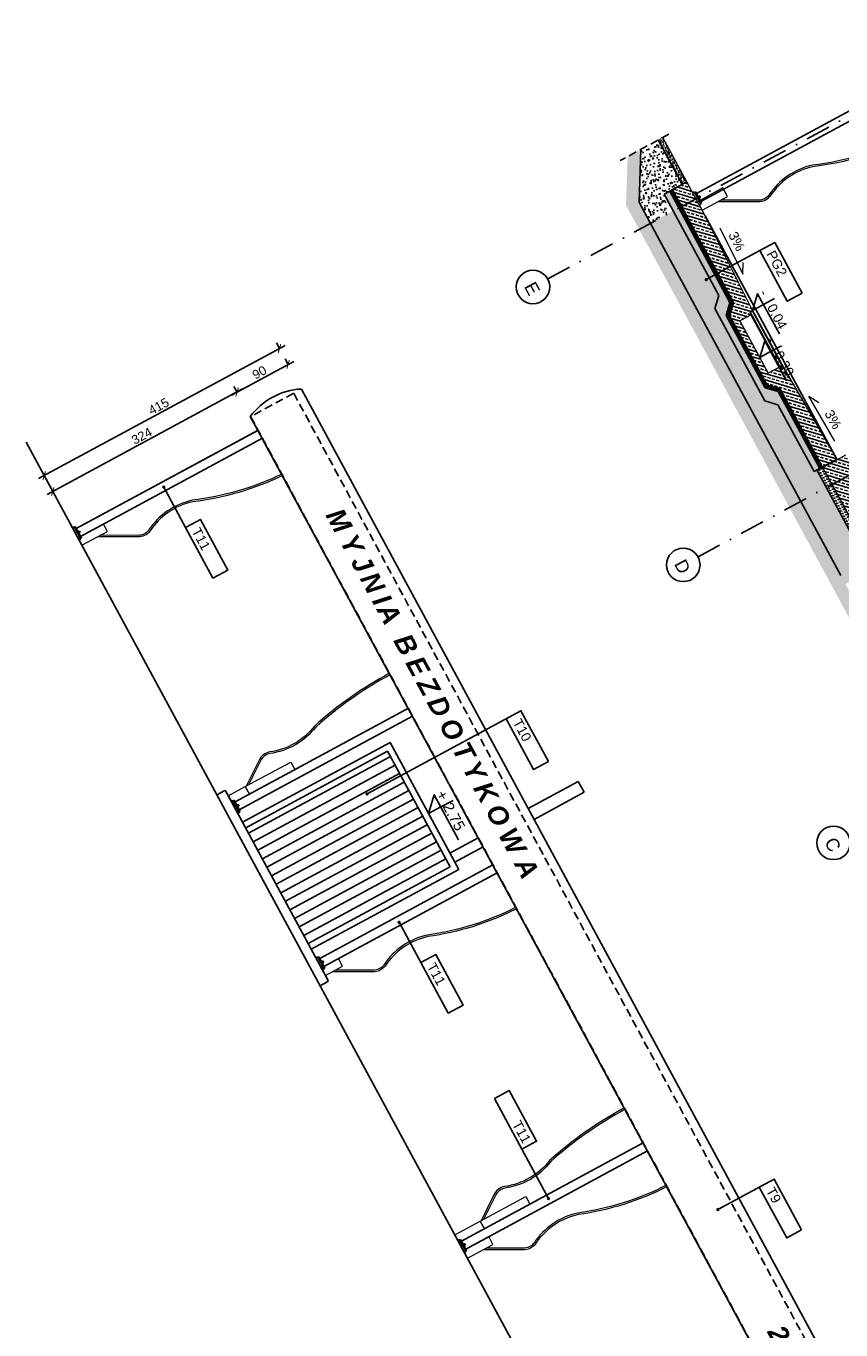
# Model space of a CAD drawing. Header units: millimetres. Extents: x -667476 to -405070, y -32043 to 330643.
# Tile 40 of 55: x -622355 to -609724, y 231393 to 251612. Entities that reach past the tile are written whole.
import ezdxf
from ezdxf.enums import TextEntityAlignment as Align

# ---------------------------------------------------------------- set-up
doc = ezdxf.new("R2010")
doc.units = ezdxf.units.MM
doc.header["$LTSCALE"] = 10
doc.linetypes.add('DASHDOT', pattern=[25.4, 12.7, -6.35, 0, -6.35])
doc.linetypes.add('DASHED', pattern=[19.05, 12.7, -6.35])
for name, color, linetype in [('01 - grunt', 3, 'Continuous'), ('01 - konstukcja', 7, 'Continuous'), ('01-warstwy scian', 252, 'Continuous'), ('02-element ponizej', 250, 'Continuous'), ('02-elementy wyposazenia', 250, 'Continuous'), ('04 - hatch czarny', 250, 'Continuous'), ('04-hatch czarny', 250, 'Continuous'), ('05 - grafika', 251, 'Continuous'), ('05 - osie', 1, 'DASHDOT'), ('05 - tekst', 1, 'Continuous'), ('05 - tekst 01', 1, 'Continuous'), ('05-grafika', 251, 'Continuous'), ('05-osie', 1, 'DASHDOT'), ('05-tekst', 1, 'Continuous'), ('05-wymiary', 3, 'Continuous'), ('05-wymiary PB', 3, 'Continuous'), ('06-elewacja cienka', 250, 'Continuous'), ('06-elewacja gruba', 7, 'Continuous')]:
    doc.layers.add(name, color=color, linetype=linetype)
doc.layers.add('06-elewacje stal', color=7, linetype='Continuous', true_color=0xbdbdbd)
doc.styles.add('1-100', font='arial.ttf', dxfattribs={"height": 200})
doc.styles.add('1-50', font='arial.ttf', dxfattribs={"height": 100})
doc.styles.get("Standard").update_dxf_attribs({"font": 'arial.ttf'})
doc.dimstyles.new('1-100', dxfattribs={"dimtxt": 140, "dimasz": 100, "dimexe": 100, "dimexo": 300, "dimgap": 30, "dimtad": 1, "dimdec": 0, "dimlfac": 0.1, "dimtxsty": 'Standard', "dimblk": 'ARCHTICK', "dimcen": 0.09, "dimdle": 100, "dimclre": 252, "dimadec": 0, "dimazin": 0, "dimtfac": 1, "dimtdec": 0, "dimtmove": 0, "dimatfit": 3, "dimfxl": 1, "dimfxlon": 1, "dimarcsym": 0})
doc.dimstyles.new('1-50', dxfattribs={"dimtxt": 100, "dimasz": 50, "dimexe": 100, "dimexo": 75, "dimgap": 30, "dimtad": 1, "dimdec": 0, "dimlfac": 0.1, "dimtxsty": 'Standard', "dimblk": 'ARCHTICK', "dimcen": 250, "dimdle": 30, "dimclre": 252, "dimadec": 0, "dimazin": 0, "dimtfac": 1, "dimtdec": 0, "dimtmove": 0, "dimatfit": 3, "dimfxl": 50, "dimfxlon": 1, "dimarcsym": 0})
pattern_1 = [(343.388907, (-510583.64, -47007.375), (27.229488, 91.274955), []), (343.388907, (-510551.61, -47066.63), (27.229488, 91.274955), [47.625, -23.8125])]
pattern_2 = [(286.777815, (-26523.77, 989909.03), (-113.150522, -143.67417), [19.05, -209.55]), (231.777815, (-26523.77, 989909.03), (179.13845, -75.194633), [15.24, -167.640584]), (337.22926, (-26533.2, 989897.05), (65.98792, -218.8688), [16.19001, -178.090245]), (282.962015, (-26481.27, 989881.2), (-183.691334, -203.737325), [28.575, -314.325]), (333.413373, (-26496.58, 989864.22), (76.914196, -334.16256), [24.28502, -267.13561]), (227.961966, (-26481.27, 989881.2), (76.9142, -334.16256), [22.85997, -251.45973]), (257.777815, (-26505.81, 989866.9), (-168.61776, -70.803567), [19.05, -209.55]), (202.777815, (-26505.81, 989866.9), (120.222315, -152.61485), [15.24, -167.64]), (308.22926, (-26519.87, 989861), (-48.395445, -223.418417), [16.19001, -178.089938]), (274.277815, (-26523.77, 989909.03), (69.0425005, -48.9103996), [0, -165.608, 0, -170.18, 0, -168.275]), (244.277815, (-26523.77, 989909.03), (47.196647, -110.78579), [0, -97.028, 0, -161.798, 0, -64.135]), (204.277815, (-26492.74, 989956.41), (-79.080742, -110.28991), [0, -63.5, 0, -198.12, 0, -262.89]), (194.277815, (-26478.82, 989977.66), (-59.887491, -137.848646), [0, -82.55, 0, -131.572, 0, -186.69])]

# ---------------------------------------------------------------- blocks, each defined once
blk = doc.blocks.new('_ArchTick')
at = {"color": 0, "linetype": 'ByBlock', "const_width": 0.15}
blk.add_lwpolyline([(-0.5, -0.5), (0.5, 0.5)], dxfattribs=at)
blk = doc.blocks.new('*D839')
at = {"layer": '05-wymiary', "color": 0, "lineweight": -2, "transparency": 16777216}
blk.add_line((-622028, 244347), (-618998, 245985), dxfattribs=at)
at = {"layer": '05-wymiary', "color": 252, "lineweight": -2, "transparency": 16777216}
for p, q in [((-619085, 245936), (-619133, 246025)), ((-621940, 244393), (-621988, 244482))]:
    blk.add_line(p, q, dxfattribs=at)
at = {"layer": 'Defpoints', "color": 0, "transparency": 16777216}
for p in [(-619085, 245937), (-618859, 245519), (-621692, 243935)]:
    blk.add_point(p, dxfattribs=at)
at = {"layer": '05-wymiary', "color": 0, "lineweight": -2, "transparency": 16777216, "xscale": 100, "yscale": 100, "zscale": 100}
for p, rotation in [((-619085, 245937), 28.38890749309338), ((-621940, 244394), 208.3889074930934)]:
    blk.add_blockref('_ArchTick', p, dxfattribs=dict(at, rotation=rotation))
at = {"layer": '05-wymiary', "color": 0, "transparency": 16777216, "insert": (-620561, 245255), "char_height": 140, "attachment_point": 5, "rotation": 28.3889}
blk.add_mtext('324', dxfattribs=at)
blk = doc.blocks.new('*D840')
at = {"layer": '05-wymiary', "color": 0, "lineweight": -2, "transparency": 16777216}
blk.add_line((-619173, 245890), (-618206, 246413), dxfattribs=at)
at = {"layer": '05-wymiary', "color": 252, "lineweight": -2, "transparency": 16777216}
for p, q in [((-618293, 246364), (-618341, 246453)), ((-619085, 245936), (-619133, 246025))]:
    blk.add_line(p, q, dxfattribs=at)
at = {"layer": 'Defpoints', "color": 0, "transparency": 16777216}
for p in [(-618294, 246365), (-618087, 245982), (-618859, 245519)]:
    blk.add_point(p, dxfattribs=at)
at = {"layer": '05-wymiary', "color": 0, "lineweight": -2, "transparency": 16777216, "xscale": 100, "yscale": 100, "zscale": 100}
for p, rotation in [((-618294, 246365), 28.38890749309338), ((-619085, 245937), 208.3889074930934)]:
    blk.add_blockref('_ArchTick', p, dxfattribs=dict(at, rotation=rotation))
at = {"layer": '05-wymiary', "color": 0, "transparency": 16777216, "insert": (-618738, 246240), "char_height": 140, "attachment_point": 5, "rotation": 28.3889}
blk.add_mtext('90', dxfattribs=at)
blk = doc.blocks.new('*D841')
at = {"layer": '05-wymiary', "color": 252, "lineweight": -2, "transparency": 16777216}
for p, q in [((-618427, 246611), (-618475, 246700)), ((-622073, 244640), (-622121, 244729))]:
    blk.add_line(p, q, dxfattribs=at)
at = {"layer": '05-wymiary', "color": 0, "lineweight": -2, "transparency": 16777216}
blk.add_line((-622162, 244594), (-618339, 246660), dxfattribs=at)
at = {"layer": 'Defpoints', "color": 0, "transparency": 16777216}
for p in [(-618427, 246612), (-618087, 245982), (-621819, 244170)]:
    blk.add_point(p, dxfattribs=at)
at = {"layer": '05-wymiary', "color": 0, "lineweight": -2, "transparency": 16777216, "xscale": 100, "yscale": 100, "zscale": 100}
for p, rotation in [((-618427, 246612), 28.38890749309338), ((-622074, 244641), 208.3889074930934)]:
    blk.add_blockref('_ArchTick', p, dxfattribs=dict(at, rotation=rotation))
at = {"layer": '05-wymiary', "color": 0, "transparency": 16777216, "insert": (-620299, 245716), "char_height": 140, "attachment_point": 5, "rotation": 28.3889}
blk.add_mtext('415', dxfattribs=at)
blk = doc.blocks.new('ozn osi')
at = {"layer": '05-grafika'}
blk.add_circle((0, 160), 130, dxfattribs=at)
at = {"layer": '05-osie', "style": '1-50', "flags": 12}
blk.add_attdef('NUMER_OSI', (-60, 203), '', height=100, rotation=270, dxfattribs=at)
blk = doc.blocks.new('kota1')
at = {"layer": '05-grafika'}
for points in [[(0, 257), (0, 128)], [(345, 128), (-128, 128), (0, 0)], [(0, 0), (0, 128)]]:
    blk.add_lwpolyline(points, dxfattribs=at)
at = {"layer": '05-tekst', "style": '1-50', "flags": 12}
for tag, p in [('PLUS/MIUNUS', (-128, 144)), ('WYSOKOSC', (0, 144))]:
    blk.add_attdef(tag, p, '', height=100, dxfattribs=at)
blk = doc.blocks.new('sciana1')
at = {"layer": '05-grafika'}
blk.add_lwpolyline([(596, 0), (0, 0), (0, -175), (596, -175)], close=True, dxfattribs=at)
at = {"layer": '05-tekst', "style": '1-50', "flags": 12}
blk.add_attdef('NAZWA_PRZEGRODY', (41, -133), '', height=100, dxfattribs=at)

msp = doc.modelspace()

# ---------------------------------------------------------------- hatches: boundary and pattern name
at = {"layer": '04 - hatch czarny'}
h = msp.add_hatch(dxfattribs=at)
h.set_pattern_fill('ANSI33', color=256, scale=15, angle=-61.61109, style=0)
h.set_pattern_definition(pattern_1)
h.paths.add_polyline_path([(-611947.5, 248888.5), (-611876.2, 248756.6), (-611876.2, 248756.6), (-611828.7, 248668.6), (-611828.7, 248668.6), (-611092.9, 247202), (-611136.9, 247178.3), (-611113.1, 247134.3), (-611289.1, 247039.2), (-610851.7, 246229.8), (-610675.7, 246324.9), (-610651.9, 246280.9), (-610607.9, 246304.7), (-609784.2, 244885.7), (-609652.3, 244957), (-609616.6, 244891), (-609606.6, 244872.5), (-609535.3, 244740.6), (-609509.6, 244693.1), (-609861.5, 244502.9), (-610667.4, 245994.1), (-610870.7, 246054.7), (-611446, 247119.2), (-611385.3, 247322.5), (-612191.2, 248813.7), (-611971.3, 248932.5), (-611947.5, 248888.5)])
h.paths.add_polyline_path([(-609636.5, 244916.3), (-609762.9, 245150), (-609584.4, 245246.5), (-609458.1, 245012.7)], flags=9)
h.paths.add_polyline_path([(-611114, 247229.4), (-611248.5, 247478.2), (-611070, 247574.7), (-610935.5, 247325.8)], flags=9)
h.paths.add_polyline_path([(-611670.1, 248368.7), (-611803, 248614.5), (-611624.5, 248711), (-611491.6, 248465.2)], flags=9)
h = msp.add_hatch(dxfattribs=at)
h.set_pattern_fill('ANSI33', color=256, scale=15, angle=-61.61109, style=0)
h.set_pattern_definition(pattern_1)
h.paths.add_polyline_path([(-609294.5, 244295), (-609271.9, 244253.2), (-609403.9, 244181.9), (-609402.7, 244179.7), (-609046.3, 243457.3), (-609239.9, 243352.7), (-609861.5, 244502.9), (-609861.5, 244502.9), (-609509.6, 244693.1), (-609457.3, 244596.3), (-609426.4, 244539.2), (-609387.2, 244466.6), (-609353.9, 244405)])
h.paths.add_polyline_path([(-608336.4, 242522.3), (-608278.2, 242414.6), (-608247.3, 242357.4), (-608195, 242260.6), (-608546.9, 242070.4), (-609168.5, 243220.7), (-609168.5, 243220.7), (-608975, 243325.3), (-608565.6, 242630.9), (-608564.7, 242629.2), (-608432.7, 242700.5), (-608384, 242610.3), (-608350.7, 242548.7)])
at = {"layer": '04-hatch czarny'}
h = msp.add_hatch(dxfattribs=at)
h.set_pattern_fill('EARTH', color=256, scale=20, angle=45)
h.set_pattern_definition([(343.388907, (-26523.77, 989909.03), (158.005925, 85.393956), [127, -127]), (343.388907, (-26510.16, 989954.67), (158.005925, 85.393956), [127, -127]), (343.388907, (-26496.54, 990000.3), (158.005925, 85.393956), [127, -127]), (73.388907, (-26476.79, 990010.98), (-85.393956, 158.005925), [127, -127]), (73.388907, (-26431.15, 989997.36), (-85.393956, 158.005925), [127, -127]), (73.388907, (-26385.52, 989983.75), (-85.393956, 158.005925), [127, -127])])
h.paths.add_polyline_path([(-613029.1, 249589.7), (-612825.2, 249699.9), (-612853.4, 248882.1), (-609723.7, 243091.2), (-609327.8, 243305.1), (-609256.5, 243173.2), (-609652.4, 242959.2), (-604195.4, 232862), (-603717.4, 231977.5), (-603893.3, 231882.5), (-604345.5, 232719.1), (-613055.1, 248834.7)])
h = msp.add_hatch(dxfattribs=at)
h.set_pattern_fill('AR-CONC', color=256, angle=-61.61109, style=0)
h.set_pattern_definition(pattern_2)
h.paths.add_polyline_path([(-612465.8, 249006.3), (-612184.3, 249158.4), (-612542.1, 249820.5), (-612826.4, 249666.9), (-612853.4, 248882.1), (-612677.5, 248556.6), (-612325.6, 248746.7)])
h = msp.add_hatch(dxfattribs=at)
h.set_pattern_fill('AR-SAND', color=256, scale=20, angle=73.38891, style=0)
h.set_pattern_definition([(110.888907, (-739490.97, 188913.526), (-37.288405, 9.809283), [0, -30.4, 0, -34, 0, -32.5]), (80.888907, (-739490.97, 188913.526), (-43.968744, 50.053939), [0, -16.4, 0, -27.4, 0, -10.5]), (40.888907, (-739498.002, 188889.952), (17.6965795, 59.7159585), [0, -10, 0, -36, 0, -47]), (30.888907, (-739498, 188889.95), (0.366507, 62.631544), [0, -5, 0, -23.6, 0, -27])])
h.paths.add_polyline_path([(-612184.3, 249158.4), (-612113.9, 249196.4), (-612485.3, 249883.6), (-612555.7, 249845.5)])
h = msp.add_hatch(dxfattribs=at)
h.set_pattern_fill('ANSI33', color=256, scale=15, angle=-61.61109, style=0)
h.set_pattern_definition(pattern_1)
h.paths.add_polyline_path([(-612333.9, 249077.6), (-612113.9, 249196.4), (-611971.3, 248932.5), (-612191.2, 248813.7)])
h = msp.add_hatch(dxfattribs=at)
h.set_pattern_fill('DASH', color=256, scale=250, angle=-16.61109, style=0)
h.set_pattern_definition([(343.388907, (-810950.12, 352287.06), (38.8794107, 21.0122923), [31.25, -31.25])])
h.paths.add_polyline_path([(-612377.9, 249053.8), (-612203, 248730.2), (-612290.9, 248682.6), (-612465.8, 249006.3)])
h.paths.add_polyline_path([(-612203, 248730.2), (-612135.6, 248605.6), (-612223.6, 248558.1), (-612290.9, 248682.6)])
h.paths.add_polyline_path([(-612135.6, 248605.6), (-611443.9, 247325.6), (-611504.5, 247122.3), (-611368.7, 246871.1), (-611456.7, 246823.6), (-611677.7, 247232.5), (-611617.1, 247435.8), (-612223.6, 248558.1)])
h.paths.add_polyline_path([(-611368.7, 246871.1), (-611038.3, 246259.7), (-611126.3, 246212.1), (-611456.7, 246823.6)])
h.paths.add_polyline_path([(-611038.3, 246259.7), (-610920.2, 246041.1), (-610958.3, 245901.3), (-611126.3, 246212.1)])
h.paths.add_polyline_path([(-610920.2, 246041.1), (-610900.1, 246004.1), (-610696.9, 245943.4), (-610138.1, 244909.6), (-610226.1, 244862), (-610699.6, 245738.1), (-610902.9, 245798.8), (-610958.3, 245901.3)])
h.paths.add_polyline_path([(-610138.1, 244909.6), (-610052.9, 244751.9), (-610140.9, 244704.3), (-610226.1, 244862)])
h = msp.add_hatch(dxfattribs=at)
h.set_pattern_fill('AR-CONC', color=256, angle=-61.61109, style=0)
h.set_pattern_definition(pattern_2)
h.paths.add_polyline_path([(-611677.7, 247232.5), (-611617.1, 247435.8), (-612323.2, 248742.3), (-612325.6, 248746.7), (-612677.5, 248556.6), (-612675.1, 248552.2), (-609723.7, 243091.2), (-609327.8, 243305.1), (-610096.9, 244728.1), (-610140.9, 244704.3), (-610699.6, 245738.1), (-610902.9, 245798.8)])
h = msp.add_hatch(dxfattribs=at)
h.set_pattern_fill('DASH', color=256, scale=10, angle=45)
h.set_pattern_definition([(343.3889075, (-26523.77, 989909.028), (39.5014812, 21.348489), [31.75, -31.75])])
h.paths.add_polyline_path([(-608549.3, 242074.8), (-608404.3, 241806.5), (-608492.2, 241759), (-608637.2, 242027.3)])
h.paths.add_polyline_path([(-609168.5, 243220.7), (-608549.3, 242074.8), (-608637.2, 242027.3), (-609256.5, 243173.2)])
h.paths.add_polyline_path([(-609861.5, 244502.9), (-609239.9, 243352.7), (-609327.8, 243305.1), (-609949.5, 244455.4)])
h.paths.add_polyline_path([(-610008.9, 244775.6), (-609789.2, 244894.4), (-609784.2, 244885.7), (-610004.2, 244766.8), (-609861.5, 244502.9), (-609949.5, 244455.4), (-610096.9, 244728.1)])
at = {"layer": '06-elewacje stal'}
h = msp.add_hatch(dxfattribs=at)
h.set_pattern_fill('_USER', color=256, scale=150, angle=28.38891, style=0, pattern_type=0)
h.set_pattern_definition([(28.389, (-614424.17, 236060.85), (-71.318, 131.961), [])])
h.paths.add_polyline_path([(-618950.9, 239178.5), (-617980.9, 237383.9), (-615781.6, 238572.5), (-616751.5, 240367.2)])

# ---------------------------------------------------------------- linework, layer by layer
at = {"layer": '01 - grunt'}
msp.add_line((-612586.5, 227087), (-622354.7, 245161.3), dxfattribs=at)
at = {"layer": '01 - konstukcja', "lineweight": 0}
for p, q in [((-612113.9, 249196.4), (-612485.3, 249883.6)), ((-612113.9, 249196.4), (-612338.3, 249075.2)), ((-611828.7, 248668.6), (-612113.9, 249196.4)), ((-611385.3, 247322.5), (-612333.9, 249077.6)), ((-612333.9, 249077.6), (-611385.3, 247322.5)), ((-611092.9, 247202), (-611828.7, 248668.6)), ((-611092.9, 247202), (-611828.7, 248668.6)), ((-611828.7, 248668.6), (-611828.7, 248668.6)), ((-611828.7, 248668.6), (-611828.7, 248668.6)), ((-611446, 247119.2), (-611385.3, 247322.5)), ((-611446, 247119.2), (-610870.7, 246054.7)), ((-611113.1, 247134.3), (-611289.1, 247039.2)), ((-611289.1, 247039.2), (-610851.7, 246229.8)), ((-610675.7, 246324.9), (-610851.7, 246229.8)), ((-610607.9, 246304.7), (-609784.2, 244885.7)), ((-610870.7, 246054.7), (-610667.4, 245994.1)), ((-610008.9, 244775.6), (-610667.4, 245994.1)), ((-609652.3, 244957), (-609784.2, 244885.7)), ((-609239.9, 243352.7), (-610004.2, 244766.8)), ((-609861.5, 244502.9), (-609239.9, 243352.7))]:
    msp.add_line(p, q, dxfattribs=at)
for points in [[(-612113.9, 249196.4), (-612333.9, 249077.6)], [(-611092.9, 247202), (-611136.9, 247178.3), (-611113.1, 247134.3)], [(-610607.9, 246304.7), (-610651.9, 246280.9), (-610675.7, 246324.9)], [(-609789, 244894.5), (-610008.9, 244775.6)], [(-609784.2, 244885.7), (-610004.2, 244766.8)]]:
    msp.add_lwpolyline(points, dxfattribs=at)
at = {"layer": '01-warstwy scian'}
for p, q in [((-612853.4, 248882.1), (-612825.2, 249699.9)), ((-612555.7, 249845.5), (-612184.3, 249158.4)), ((-612465.8, 249006.3), (-612113.9, 249196.4)), ((-612465.8, 249006.3), (-611617.1, 247435.8)), ((-612377.9, 249053.8), (-611443.9, 247325.6)), ((-612360.3, 249063.3), (-611422.3, 247327.8)), ((-612342.7, 249072.8), (-611400.8, 247330.1)), ((-612338.3, 249075.2), (-611395.4, 247330.6)), ((-612675.1, 248552.2), (-612853.4, 248882.1)), ((-610345.4, 244241.4), (-612675.1, 248552.2)), ((-611617.1, 247435.8), (-611677.7, 247232.5)), ((-611443.9, 247325.6), (-611504.5, 247122.3)), ((-611422.3, 247327.8), (-611483, 247124.6)), ((-611400.8, 247330.1), (-611461.4, 247126.8)), ((-611395.4, 247330.6), (-611456.1, 247127.3)), ((-611677.7, 247232.5), (-610902.9, 245798.8)), ((-610900.1, 246004.1), (-611504.5, 247122.3)), ((-610886.5, 246020.9), (-611483, 247124.6)), ((-610872.8, 246037.7), (-611461.4, 247126.8)), ((-610869.4, 246041.9), (-611456.1, 247127.3)), ((-610696.9, 245943.4), (-610900.1, 246004.1)), ((-610683.2, 245960.2), (-610886.5, 246020.9)), ((-610669.6, 245977), (-610872.8, 246037.7)), ((-610666.1, 245981.2), (-610869.4, 246041.9)), ((-610052.9, 244751.9), (-610696.9, 245943.4)), ((-610035.3, 244761.4), (-610683.2, 245960.2)), ((-610017.7, 244770.9), (-610669.6, 245977)), ((-610013.3, 244773.3), (-610666.1, 245981.2)), ((-610699.6, 245738.1), (-610902.9, 245798.8)), ((-610140.9, 244704.3), (-610699.6, 245738.1)), ((-610096.9, 244728.1), (-609327.8, 243305.1)), ((-609723.7, 243091.2), (-610345.4, 244241.4))]:
    msp.add_line(p, q, dxfattribs=at)
for points in [[(-610008.9, 244775.6), (-610140.9, 244704.3)], [(-610004.2, 244766.8), (-610092.1, 244719.3)]]:
    msp.add_lwpolyline(points, dxfattribs=at)
at = {"layer": '02-element ponizej', "color": 251}
for p, q in [((-611964.1, 249016), (-608704.7, 250777.5)), ((-611897.6, 248892.8), (-608638.1, 250654.4)), ((-611992.5, 249034.8), (-611978.4, 249042.4)), ((-611897.4, 248858.8), (-611992.5, 249034.8)), ((-611883.3, 248866.4), (-611978.4, 249042.4)), ((-611938.5, 248974.2), (-611940.8, 248972.9)), ((-611920.8, 248935.9), (-611940.8, 248972.9)), ((-611918.5, 248937.2), (-611938.5, 248974.2)), ((-611925.8, 248977.2), (-611936.9, 248971.2)), ((-611923.7, 248946.9), (-611933.2, 248964.5)), ((-611921.6, 248969.5), (-611932.7, 248963.4)), ((-611908.9, 248946.1), (-611925.8, 248977.2)), ((-611921.6, 248969.5), (-611925.8, 248977.2)), ((-611913.1, 248953.9), (-611924.3, 248947.9)), ((-611922.1, 248970.5), (-611913.7, 248975)), ((-611918.5, 248937.2), (-611920.8, 248935.9)), ((-611908.9, 248946.1), (-611920.1, 248940.1)), ((-611904.2, 248957.4), (-611913.7, 248975)), ((-611912.6, 248952.9), (-611904.2, 248957.4)), ((-611897.4, 248858.8), (-611883.3, 248866.4)), ((-611828.7, 248668.6), (-609784.2, 244885.7)), ((-610675.7, 246324.9), (-611113.1, 247134.3)), ((-610607.9, 246304.7), (-611092.9, 247202))]:
    msp.add_line(p, q, dxfattribs=at)
msp.add_lwpolyline([(-611129.2, 247176.7), (-610649, 246288.2), (-610613.8, 246307.2), (-611094.1, 247195.7)], close=True, dxfattribs=at)
for centre, radius, start, end in [((-612000.9, 248991.4), 44.1, 78.96472, 120.9432), ((-611928.3, 248970.8), 5.31, 332.01534, 84.76248), ((-611932.9, 248953.3), 17.7, 358.38891, 58.38891), ((-611915.7, 248947.5), 5.31, 332.01534, 84.76248), ((-611930.8, 248954.4), 26.8, 6.46709, 50.31072), ((-611938.2, 248875.5), 44.1, 295.83461, 337.8131)]:
    msp.add_arc(centre, radius, start, end, dxfattribs=at)
for p in [(-611936.2, 248969.8), (-611936.2, 248969.8), (-611936.2, 248969.8), (-611936.2, 248969.8), (-611933.2, 248964.5), (-611933.2, 248964.5), (-611923.7, 248946.9), (-611923.7, 248946.9), (-611920.8, 248941.5), (-611920.8, 248941.5), (-611920.8, 248941.5), (-611920.8, 248941.5)]:
    msp.add_point(p, dxfattribs=at)
at = {"layer": '02-elementy wyposazenia', "linetype": 'Continuous', "lineweight": 0}
for points in [[(-608697, 249871.5, -0.0876819), (-610157.9, 249430.9, 0.1964081), (-610821.7, 248973.8, -0.2418798), (-611009.8, 248885.2), (-611628.2, 248886.1)], [(-608712.9, 249890.8, -0.0875259), (-610164.3, 249455, 0.1958065), (-610841.6, 248989, -0.2424089), (-611009.4, 248910.2), (-611582.1, 248911)], [(-618391.3, 244663.2, -0.0833554), (-619777.9, 244259.4, 0.1958065), (-620455.2, 243793.4, -0.2424089), (-620623, 243714.6), (-621204, 243715.4)], [(-618379.7, 244641.7, -0.0832562), (-619771.6, 244235.2, 0.1964081), (-620435.4, 243778.1, -0.2418798), (-620623.4, 243689.6), (-621250.2, 243690.4)], [(-616722.2, 241574.9, 0.0602277), (-617882.8, 240757.9, -0.1965742), (-618580.2, 240355.4, 0.2418798), (-618743.8, 240227), (-618944.7, 239825.8)], [(-616710.3, 241552.9, 0.0600699), (-617864.1, 240741.4, -0.1959683), (-618575.5, 240330.8, 0.2424089), (-618721.2, 240216.2), (-618906.3, 239846.5)], [(-614749.9, 237925.5, -0.0835792), (-616127.2, 237492, 0.1964081), (-616791, 237034.9, -0.2418798), (-616979.1, 236946.4), (-617605.8, 236947.2)], [(-614761.6, 237947.1, -0.083684), (-616133.6, 237516.2, 0.1958065), (-616810.8, 237050.2, -0.2424089), (-616978.6, 236971.4), (-617559.7, 236972.2)], [(-613080.2, 234836, 0.0602277), (-614240.8, 234019.1, -0.1965742), (-614938.3, 233616.6, 0.2418798), (-615101.8, 233488.2), (-615302.7, 233087)], [(-613068.3, 234814.1, 0.0600699), (-614222.1, 234002.6, -0.1959683), (-614933.5, 233592, 0.2424089), (-615079.3, 233477.4), (-615264.4, 233107.7)], [(-612420.2, 233614.8, -0.0835792), (-613797.5, 233181.3, 0.1964081), (-614461.3, 232724.2, -0.2418798), (-614649.4, 232635.7), (-615267.8, 232636.5)], [(-612431.8, 233636.4, -0.083684), (-613803.8, 233205.4, 0.1958065), (-614481.1, 232739.4, -0.2424089), (-614648.9, 232660.7), (-615221.6, 232661.4)]]:
    msp.add_lwpolyline(points, format="xyb", dxfattribs=at)
for points in [[(-611947.5, 248888.5), (-611876.2, 248756.6), (-611480.3, 248970.5), (-611551.7, 249102.5)], [(-618892.6, 239701.7), (-618956.3, 239819.5), (-618252.5, 240199.9), (-618188.8, 240082)], [(-615250.6, 232962.9), (-615314.3, 233080.7), (-614610.5, 233461.1), (-614546.8, 233343.2)]]:
    msp.add_lwpolyline(points, close=True, dxfattribs=at)
for points in [[(-621561.1, 243692.9), (-621561.1, 243692.9), (-621489.8, 243560.9), (-621093.9, 243774.9), (-621155.7, 243889.2)], [(-619156.5, 239559), (-619220.2, 239676.9), (-618956.3, 239819.5), (-618892.6, 239701.7), (-619116, 239580.9)], [(-617777.7, 237007.8), (-617777.7, 237007.8), (-617713.5, 236889), (-617449.6, 237031.7), (-617513.8, 237150.4), (-617737.2, 237029.7)], [(-615646.5, 232748.9), (-615710.2, 232866.8), (-615314.3, 233080.7), (-615250.6, 232962.9), (-615606, 232770.8)], [(-615579.9, 232625.7), (-615513.9, 232503.5), (-615118, 232717.4), (-615184, 232839.7), (-615539.5, 232647.6)]]:
    msp.add_lwpolyline(points, dxfattribs=at)
at = {"layer": '05 - grafika', "linetype": 'DASHED'}
for p, q in [((-612393.3, 249933.3), (-613145.9, 249526.6)), ((-618205.5, 245917.9), (-618874.1, 245556.6)), ((-618205.5, 245917.9), (-609607.4, 230008.7)), ((-618874.1, 245556.6), (-610276, 229647.3)), ((-618273.1, 244444.6), (-618874.1, 245556.6))]:
    msp.add_line(p, q, dxfattribs=at)
at = {"layer": '05-grafika', "linetype": 'Continuous', "lineweight": 0, "ltscale": 0.2}
for p, q in [((-611602.8, 248481.8), (-611241.8, 247764.6)), ((-611241.8, 247764.6), (-611238.1, 247944.4)), ((-609816.7, 245177), (-610218.9, 245871.9)), ((-610218.9, 245871.9), (-610066.5, 245776.5))]:
    msp.add_line(p, q, dxfattribs=at)
at = {"layer": '05-osie', "ltscale": 3}
for p, q in [((-614268.6, 247691), (-607013.8, 251611.8)), ((-611938.8, 243380.2), (-604684.1, 247301.1))]:
    msp.add_line(p, q, dxfattribs=at)
at = {"layer": '06-elewacja cienka'}
for p, q in [((-621577.7, 243820.3), (-618759, 245343.7)), ((-621511.2, 243697.2), (-618692.5, 245220.5)), ((-621606.1, 243839.1), (-621592, 243846.7)), ((-621511, 243663.2), (-621606.1, 243839.1)), ((-621496.9, 243670.8), (-621592, 243846.7)), ((-621552.1, 243778.5), (-621554.4, 243777.2)), ((-621534.4, 243740.2), (-621554.4, 243777.2)), ((-621532.1, 243741.5), (-621552.1, 243778.5)), ((-621539.4, 243781.6), (-621550.5, 243775.6)), ((-621537.3, 243751.2), (-621546.9, 243768.8)), ((-621535.2, 243773.8), (-621546.3, 243767.8)), ((-621535.2, 243773.8), (-621539.4, 243781.6)), ((-621522.5, 243750.5), (-621539.4, 243781.6)), ((-621526.7, 243758.2), (-621537.9, 243752.2)), ((-621535.7, 243774.8), (-621527.3, 243779.3)), ((-621532.1, 243741.5), (-621534.4, 243740.2)), ((-621522.5, 243750.5), (-621533.7, 243744.4)), ((-621517.8, 243761.8), (-621527.3, 243779.3)), ((-621526.2, 243757.2), (-621517.8, 243761.8)), ((-621511, 243663.2), (-621496.9, 243670.8)), ((-619116, 239580.9), (-616429.3, 241032.9)), ((-619049.5, 239457.7), (-616362.7, 240909.8)), ((-618998.4, 239266.5), (-616711.1, 240502.7)), ((-615646.1, 238532.1), (-616711.1, 240502.7)), ((-618950.9, 239178.5), (-616751.5, 240367.2)), ((-615781.6, 238572.5), (-616751.5, 240367.2)), ((-613794.6, 239899.8), (-614572.4, 239479.5)), ((-613703.4, 239730.9), (-613794.6, 239899.8)), ((-619397.8, 239690.1), (-619274.7, 239756.6)), ((-619261.1, 239752.6), (-619274.7, 239756.6)), ((-618978.2, 239229.1), (-619261.1, 239752.6)), ((-619151.8, 239550.2), (-619261.1, 239752.6)), ((-619144.4, 239599.7), (-619130.3, 239607.3)), ((-619049.3, 239423.7), (-619144.4, 239599.7)), ((-619035.2, 239431.4), (-619130.3, 239607.3)), ((-613703.4, 239730.9), (-614481.1, 239310.6)), ((-619090.4, 239539.1), (-619092.8, 239537.8)), ((-619072.8, 239500.8), (-619092.8, 239537.8)), ((-619070.4, 239502.1), (-619090.4, 239539.1)), ((-619077.7, 239542.2), (-619088.8, 239536.2)), ((-619075.7, 239511.8), (-619085.2, 239529.4)), ((-619073.5, 239534.4), (-619084.6, 239528.4)), ((-619060.9, 239511), (-619077.7, 239542.2)), ((-619073.5, 239534.4), (-619077.7, 239542.2)), ((-619065.1, 239518.8), (-619076.2, 239512.8)), ((-619074, 239535.4), (-619065.7, 239539.9)), ((-619070.4, 239502.1), (-619072.8, 239500.8)), ((-619060.9, 239511), (-619072, 239505)), ((-619056.1, 239522.3), (-619065.7, 239539.9)), ((-619064.5, 239517.8), (-619056.1, 239522.3)), ((-619049.3, 239423.7), (-619035.2, 239431.4)), ((-617933.4, 237295.9), (-618998.4, 239266.5)), ((-615784.4, 238788.1), (-615344.5, 239025.8)), ((-615708.3, 238647.3), (-615268.5, 238885)), ((-617803.8, 237152.8), (-615117.1, 238604.9)), ((-617980.9, 237383.9), (-615781.6, 238572.5)), ((-617933.4, 237295.9), (-615646.1, 238532.1)), ((-617737.2, 237029.7), (-615050.5, 238481.7)), ((-617670.7, 236809.8), (-617933.4, 237295.9)), ((-617832.1, 237171.6), (-617818, 237179.2)), ((-617832.1, 237171.6), (-617737, 236995.7)), ((-617818, 237179.2), (-617723, 237003.3)), ((-617670.7, 236809.8), (-617782.4, 237016.6)), ((-617778.2, 237111), (-617780.5, 237109.7)), ((-617780.5, 237109.7), (-617760.5, 237072.7)), ((-617778.2, 237111), (-617758.2, 237074)), ((-617765.4, 237114.1), (-617776.6, 237108.1)), ((-617772.9, 237101.3), (-617763.4, 237083.7)), ((-617761.2, 237106.3), (-617772.4, 237100.3)), ((-617765.4, 237114.1), (-617748.6, 237083)), ((-617752.8, 237090.7), (-617763.9, 237084.7)), ((-617761.8, 237107.3), (-617753.4, 237111.9)), ((-617758.2, 237074), (-617760.5, 237072.7)), ((-617748.6, 237083), (-617759.7, 237076.9)), ((-617753.4, 237111.9), (-617743.9, 237094.3)), ((-617752.8, 237090.7), (-617748.6, 237083)), ((-617752.3, 237089.7), (-617743.9, 237094.3)), ((-617737, 236995.7), (-617723, 237003.3)), ((-617797.9, 236729.7), (-617674.8, 236796.3)), ((-617670.7, 236809.8), (-617674.8, 236796.3)), ((-617670.7, 236809.8), (-617674.8, 236796.3)), ((-615606, 232770.8), (-612787.3, 234294.1)), ((-615539.5, 232647.6), (-612720.8, 234171)), ((-615634.4, 232789.6), (-615620.3, 232797.2)), ((-615539.3, 232613.6), (-615634.4, 232789.6)), ((-615525.2, 232621.2), (-615620.3, 232797.2)), ((-615580.4, 232729), (-615582.7, 232727.7)), ((-615562.7, 232690.7), (-615582.7, 232727.7)), ((-615560.4, 232692), (-615580.4, 232729)), ((-615567.7, 232732.1), (-615578.8, 232726)), ((-615565.6, 232701.7), (-615575.1, 232719.3)), ((-615563.5, 232724.3), (-615574.6, 232718.2)), ((-615550.8, 232700.9), (-615567.7, 232732.1)), ((-615563.5, 232724.3), (-615567.7, 232732.1)), ((-615564, 232725.3), (-615555.6, 232729.8)), ((-615546.1, 232712.2), (-615555.6, 232729.8)), ((-615555, 232708.7), (-615566.2, 232702.7)), ((-615560.4, 232692), (-615562.7, 232690.7)), ((-615550.8, 232700.9), (-615562, 232694.9)), ((-615554.5, 232707.7), (-615546.1, 232712.2)), ((-615539.3, 232613.6), (-615525.2, 232621.2))]:
    msp.add_line(p, q, dxfattribs=at)
msp.add_lwpolyline([(-618763.4, 245341.3), (-610395.4, 229857.9)], dxfattribs=at)
for centre, radius, start, end in [((-621541.9, 243775.2), 5.31, 332.01534, 84.76248), ((-621546.5, 243757.6), 17.7, 358.38891, 58.38891), ((-621551.8, 243679.8), 44.1, 295.83461, 337.8131), ((-621529.3, 243751.8), 5.31, 332.01534, 84.76248), ((-621544.4, 243758.7), 26.8, 6.46709, 50.31072), ((-619152.8, 239556.4), 44.1, 78.96472, 120.9432), ((-619080.3, 239535.8), 5.31, 332.01534, 84.76248), ((-619084.8, 239518.2), 17.7, 358.38891, 58.38891), ((-619090.2, 239440.4), 44.1, 295.83461, 337.8131), ((-619067.6, 239512.4), 5.31, 332.01534, 84.76248), ((-619082.8, 239519.3), 26.8, 6.46709, 50.31072), ((-617840.6, 237128.3), 44.1, 78.96472, 120.9432), ((-617768, 237107.7), 5.31, 332.01534, 84.76248), ((-617772.6, 237090.1), 17.7, 358.38891, 58.38891), ((-617777.9, 237012.3), 44.1, 295.83461, 337.8131), ((-617755.4, 237084.3), 5.31, 332.01534, 84.76248), ((-617770.5, 237091.2), 26.8, 6.46709, 50.31072), ((-615642.8, 232746.2), 44.1, 78.96472, 120.9432), ((-615570.2, 232725.6), 5.31, 332.01534, 84.76248), ((-615574.8, 232708.1), 17.7, 358.38891, 58.38891), ((-615572.7, 232709.2), 26.8, 6.46709, 50.31072), ((-615580.1, 232630.3), 44.1, 295.83461, 337.8131), ((-615557.6, 232702.3), 5.31, 332.01534, 84.76248)]:
    msp.add_arc(centre, radius, start, end, dxfattribs=at)
for p in [(-621549.8, 243774.2), (-621549.8, 243774.2), (-621549.8, 243774.2), (-621549.8, 243774.2), (-621546.9, 243768.8), (-621546.9, 243768.8), (-621537.3, 243751.2), (-621537.3, 243751.2), (-621534.4, 243745.8), (-621534.4, 243745.8), (-621534.4, 243745.8), (-621534.4, 243745.8), (-619088.1, 239534.8), (-619088.1, 239534.8), (-619088.1, 239534.8), (-619088.1, 239534.8), (-619085.2, 239529.4), (-619085.2, 239529.4), (-619075.7, 239511.8), (-619075.7, 239511.8), (-619072.7, 239506.4), (-619072.7, 239506.4), (-619072.7, 239506.4), (-619072.7, 239506.4), (-617775.8, 237106.7), (-617775.8, 237106.7), (-617775.8, 237106.7), (-617775.8, 237106.7), (-617772.9, 237101.3), (-617772.9, 237101.3), (-617763.4, 237083.7), (-617763.4, 237083.7), (-617760.5, 237078.3), (-617760.5, 237078.3), (-617760.5, 237078.3), (-617760.5, 237078.3), (-615578.1, 232724.7), (-615578.1, 232724.7), (-615578.1, 232724.7), (-615578.1, 232724.7), (-615575.1, 232719.3), (-615575.1, 232719.3), (-615565.6, 232701.7), (-615565.6, 232701.7), (-615562.7, 232696.3), (-615562.7, 232696.3), (-615562.7, 232696.3), (-615562.7, 232696.3)]:
    msp.add_point(p, dxfattribs=at)
at = {"layer": '06-elewacja gruba'}
for points in [[(-618087.6, 245983.8), (-609487.7, 230071.2)], [(-618879.4, 245555.9), (-618763.4, 245341.3)], [(-618763.4, 245341.3), (-618879.4, 245555.9)], [(-618763.4, 245341.3), (-621577.7, 243820.3), (-621592, 243846.7), (-621606.1, 243839.1)]]:
    msp.add_lwpolyline(points, dxfattribs=at)
for centre, radius, start, end in [((-618030.8, 244932.2), 1053.1, 93.09142, 143.6864), ((-621614.5, 243795.8), 44.1, 78.96472, 120.9432)]:
    msp.add_arc(centre, radius, start, end, dxfattribs=at)

# ---------------------------------------------------------------- block references
at = {"layer": '05 - osie'}
ref = msp.add_blockref('ozn osi', (-614779.3, 247414.9), dxfattribs=dict(at, xscale=2, yscale=2, zscale=2, rotation=298.3889074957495))
ref.add_attrib('NUMER_OSI', 'E', dxfattribs={"height": 200, "rotation": 298.38891, "style": '1-50'}).set_placement((-614597.2, 247493.4), align=Align.CENTER)
ref = msp.add_blockref('ozn osi', (-612449.6, 243104.2), dxfattribs=dict(at, xscale=2, yscale=2, zscale=2, rotation=298.3889074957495))
ref.add_attrib('NUMER_OSI', 'D', dxfattribs={"height": 200, "rotation": 298.38891, "style": '1-50'}).set_placement((-612267.5, 243182.7), align=Align.CENTER)
ref = msp.add_blockref('ozn osi', (-610119.9, 238793.5), dxfattribs=dict(at, xscale=2, yscale=2, zscale=2, rotation=298.3889074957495))
ref.add_attrib('NUMER_OSI', 'C', dxfattribs={"height": 200, "rotation": 298.38891, "style": '1-50'}).set_placement((-609937.7, 238871.9), align=Align.CENTER)
at = {"layer": '05-tekst'}
ref = msp.add_blockref('sciana1', (-610749.3, 248254.9), dxfattribs=dict(at, xscale=1.5, yscale=1.5, zscale=1.5, rotation=298.388907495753))
ref.add_attrib('NAZWA_PRZEGRODY', 'PG2', (-610882.1, 248079.7), dxfattribs={"height": 150, "rotation": 298.38891, "style": '1-100'})
ref = msp.add_blockref('sciana1', (-619882.8, 243838), dxfattribs=dict(at, xscale=-1.5, yscale=1.5, zscale=1.5, rotation=118.3889074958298))
ref.add_attrib('NAZWA_PRZEGRODY', 'T11', (-619793.7, 243782.7), dxfattribs={"height": 150, "rotation": 298.38891, "style": '1-100'})
ref = msp.add_blockref('sciana1', (-614683, 240994.1), dxfattribs=dict(at, xscale=1.5, yscale=1.5, zscale=1.5, rotation=298.3889074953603))
ref.add_attrib('NAZWA_PRZEGRODY', 'T10', (-614815.8, 240818.8), dxfattribs={"height": 150, "rotation": 298.38891, "style": '1-100'})
ref = msp.add_blockref('sciana1', (-616235.8, 237089.8), dxfattribs=dict(at, xscale=-1.5, yscale=1.5, zscale=1.5, rotation=118.3889074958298))
ref.add_attrib('NAZWA_PRZEGRODY', 'T11', (-616146.7, 237034.5), dxfattribs={"height": 150, "rotation": 298.38891, "style": '1-100'})
ref = msp.add_blockref('sciana1', (-614671, 234194.5), dxfattribs=dict(at, xscale=1.5, yscale=1.5, zscale=1.5, rotation=118.3889074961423))
ref.add_attrib('NAZWA_PRZEGRODY', 'T11', (-614824.2, 234587.5), dxfattribs={"height": 150, "rotation": 298.38891, "style": '1-100'})
ref = msp.add_blockref('sciana1', (-610757.8, 233731.1), dxfattribs=dict(at, xscale=1.5, yscale=1.5, zscale=1.5, rotation=298.3889074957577))
ref.add_attrib('NAZWA_PRZEGRODY', 'T9', (-610890.6, 233555.9), dxfattribs={"height": 150, "rotation": 298.38891, "style": '1-100'})
at = {"layer": '05-wymiary'}
ref = msp.add_blockref('kota1', (-611092.9, 247202), dxfattribs=dict(at, xscale=1.500000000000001, yscale=1.500000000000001, zscale=1.500000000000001, rotation=298.3889074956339))
ref.add_attrib('PLUS/MIUNUS', '-', (-610994.7, 247474.2), dxfattribs={"layer": '05 - tekst 01', "height": 150, "rotation": 298.38891, "style": '1-50'})
ref.add_attrib('WYSOKOSC', ' 0.04', (-610903.1, 247304.6), dxfattribs={"layer": '05 - tekst 01', "height": 150, "rotation": 298.38891, "style": '1-50'})
ref = msp.add_blockref('kota1', (-610982.8, 246472.5), dxfattribs=dict(at, xscale=1.5, yscale=1.5, zscale=1.5, rotation=298.3889074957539))
ref.add_attrib('PLUS/MIUNUS', '-', (-610884.6, 246744.6), dxfattribs={"layer": '05 - tekst 01', "height": 150, "rotation": 298.38891, "style": '1-50'})
ref.add_attrib('WYSOKOSC', ' 0.30', (-610793, 246575.1), dxfattribs={"layer": '05 - tekst 01', "height": 150, "rotation": 298.38891, "style": '1-50'})
at = {"layer": '05-wymiary PB'}
ref = msp.add_blockref('kota1', (-616115.2, 239400.1), dxfattribs=dict(at, xscale=1.677050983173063, yscale=1.677050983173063, zscale=1.677050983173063, rotation=298.3889074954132))
ref.add_attrib('PLUS/MIUNUS', '+', (-616005.4, 239704.3), dxfattribs={"layer": '05-tekst', "height": 167.7, "rotation": 298.38891, "style": '1-50'})
ref.add_attrib('WYSOKOSC', '2.75', (-615903.1, 239514.7), dxfattribs={"layer": '05-tekst', "height": 167.71, "rotation": 298.38891, "style": '1-50'})

# ---------------------------------------------------------------- texts
at = {"layer": '05 - tekst', "linetype": 'Continuous', "lineweight": 0, "char_height": 150, "attachment_point": 5, "style": '1-100'}
for insert, rotation in [((-611339, 248275), 296.77436), ((-609845.2, 245511), 300.00345)]:
    msp.add_mtext('\\A1;3%', dxfattribs=dict(at, insert=insert, rotation=rotation))
at = {"layer": '06-elewacja cienka', "insert": (-617454.7, 244169.9), "char_height": 300, "attachment_point": 1, "rotation": 298.38891, "style": '1-50'}
msp.add_mtext_dynamic_manual_height_columns('{\\fArial|b1|i1|c238|p34;\\T1.3;MYJNIA BEZDOTYKOWA^I^I^I^I^I^I^I24h}', width=16707.429, gutter_width=500, heights=[0], dxfattribs=at)

# ---------------------------------------------------------------- dimensions: what is measured, and where the dimension line sits
at = {"layer": '05-wymiary'}
for base, p1, p2, picture, middle in [((-618427.1323, 246611.9605), (-621818.8331, 244169.6984), (-618086.7264, 245982.1015), '*D841', (-620298.644, 245715.8586)), ((-618293.7, 246365.1), (-618859.5, 245519), (-618086.7, 245982.1), '*D840', (-618737.8, 246240.4)), ((-619085.5, 245937.2), (-621691.9, 243934.8), (-618859.5, 245519), '*D839', (-620561.1, 245255.1))]:
    dim = msp.add_linear_dim(base=base, p1=p1, p2=p2, angle=28.38891, dimstyle='1-100', dxfattribs=at)
    dim.commit()
    dim.dimension.update_dxf_attribs({"geometry": picture, "text_midpoint": middle})

# ---------------------------------------------------------------- leaders
at = {"layer": '05 - grafika'}
msp.add_leader([(-611812.6, 247680.2), (-610980.8, 248129.8), (-610826.5, 248213.2)], dimstyle='1-50', override={"dimgap": 100, "dimtad": 0, "dimldrblk": 'Dot'}, dxfattribs=at)
at = {"layer": '05-grafika'}
for points in [[(-620220.6, 244463), (-619882.8, 243838), (-620220.6, 244463)], [(-617069.2, 239704.5), (-614683, 240994.1), (-617069.2, 239704.5)], [(-616573.6, 237714.8), (-616235.8, 237089.8), (-616573.6, 237714.8)], [(-614257.6, 233429.6), (-614671, 234194.5), (-614257.6, 233429.6)], [(-611631.2, 233259.1), (-610757.8, 233731.1), (-611631.2, 233259.1)]]:
    msp.add_leader(points, dimstyle='1-50', override={"dimtad": 0, "dimldrblk": 'Dot'}, dxfattribs=at)

doc.saveas('drawing.dxf')
